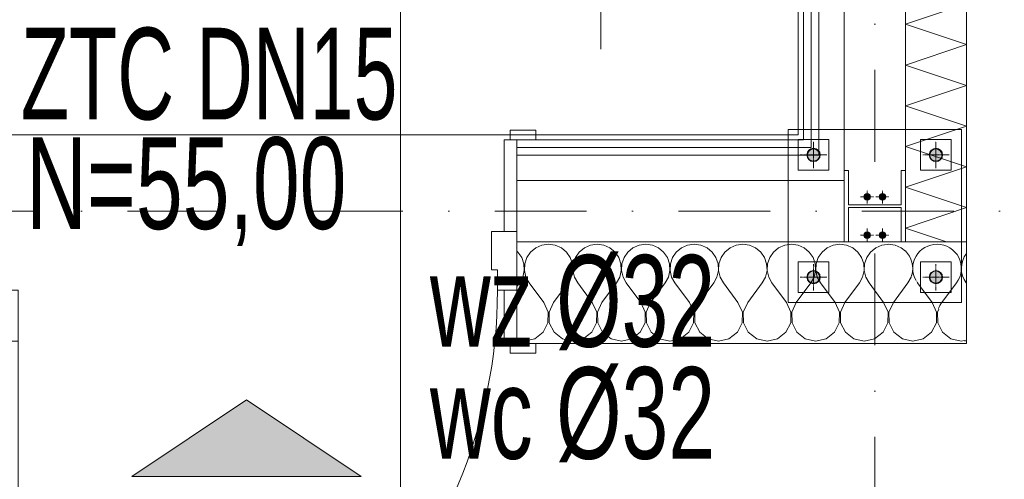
# Model space of a CAD drawing. Header units: centimetres. Extents: x -9388 to 91680, y -1419244 to 50347.
# Tile 113 of 183: x 46497 to 48428, y -711067 to -710164. Entities that reach past the tile are written whole.
import ezdxf
from ezdxf.enums import TextEntityAlignment as Align

# ---------------------------------------------------------------- set-up
doc = ezdxf.new("R2010")
doc.units = ezdxf.units.CM
doc.linetypes.add('CENTER', pattern=[2, 1.25, -0.25, 0.25, -0.25])
doc.linetypes.add('Kropki i Kreski', pattern=[360, 180, -90, 0, -90])
for name, color, linetype in [('! Strefy Powierzchnie', 7, 'Continuous'), ('Drzwi ArchiCAD', 7, 'Continuous'), ('Osie', 7, 'Continuous'), ('Ściany zewnętrzne', 7, 'Continuous')]:
    doc.layers.add(name, color=color, linetype=linetype)
for name, color, linetype, lineweight in [('! Strefy Powierzchnie _Nr_pióra__41', 7, 'Continuous', 15), ('! słupy stalowe_Nr_pióra__7', 7, 'Continuous', 13), ('Drzwi ArchiCAD_Nr_pióra__1', 7, 'Continuous', 13), ('Drzwi ArchiCAD_Nr_pióra__23', 7, 'Continuous', 15), ('Drzwi ArchiCAD_Nr_pióra__3', 7, 'Continuous', 13), ('Drzwi ArchiCAD_Nr_pióra__41', 7, 'Continuous', 15), ('IS_cienka', 4, 'Continuous', 15), ('Osie_Nr_pióra__1', 7, 'Continuous', 13), ('Osie_Nr_pióra__4', 7, 'Continuous', 13), ('Q_opisy_średnice_woda', 3, 'Continuous', 9), ('Q_podkład', 8, 'Continuous', 9), ('Q_strzałki', 3, 'Continuous', 13), ('Q_w_armatura', 71, 'Continuous', 13), ('Ściany zewnętrzne_Nr_pióra__1', 7, 'Continuous', 13), ('Ściany zewnętrzne_Nr_pióra__174', 7, 'Continuous', 5), ('Ściany zewnętrzne_Nr_pióra__41', 7, 'Continuous', 15)]:
    doc.layers.add(name, color=color, linetype=linetype, lineweight=lineweight)
doc.layers.add('! słupy stalowe_Nr_pióra__232', color=7, linetype='Continuous', lineweight=13, true_color=0x24a2ff)
doc.styles.add('Arial Narrow_____', font='ARIALN.TTF', dxfattribs={"width": 0.8})
doc.styles.add('GENERATED_STYLE_3', font='calibri.ttf')
doc.styles.add('Q_txt_1-100', font='ARIALN.TTF', dxfattribs={"width": 0.9})

# ---------------------------------------------------------------- blocks, each defined once
blk = doc.blocks.new('Standardowy znacznik siatki')
at = {"layer": 'Osie_Nr_pióra__4', "linetype": 'Kropki i Kreski'}
blk.add_line((1000, 0), (17990.8, 0), dxfattribs=at)
at = {"layer": 'Osie_Nr_pióra__1', "style": 'GENERATED_STYLE_3'}
for tag, p in [('AC_MarkerText_1_0', (-125, 4.9)), ('AC_MarkerText_1_1', (19115.8, 4.9))]:
    blk.add_attdef(tag, text='', height=100, rotation=360, dxfattribs=at).set_placement(p, align=Align.MIDDLE_CENTER)
blk = doc.blocks.new('Standardowy znacznik siatki_5')
at = {"layer": 'Osie_Nr_pióra__4', "linetype": 'Kropki i Kreski'}
blk.add_line((1000, 0), (12138.2, 0), dxfattribs=at)
at = {"layer": 'Osie_Nr_pióra__1', "style": 'GENERATED_STYLE_3'}
for tag, p in [('AC_MarkerText_1_0', (-125, 4.9)), ('AC_MarkerText_1_1', (13263.2, 4.9))]:
    blk.add_attdef(tag, text='', height=100, rotation=270, dxfattribs=at).set_placement(p, align=Align.MIDDLE_CENTER)
blk = doc.blocks.new('Symbol wejścia 19_3')
at = {"layer": '! Strefy Powierzchnie', "linetype": 'Continuous', "lineweight": 0, "true_color": 0xffffff}
blk.add_hatch(color=7, dxfattribs=at).paths.add_polyline_path([(0, 0), (450, 0), (225, 150)])
at = {"layer": '! Strefy Powierzchnie _Nr_pióra__41', "linetype": 'Continuous'}
for p, q in [((0, 0), (225, 150)), ((450, 0), (225, 150)), ((0, 0), (450, 0))]:
    blk.add_line(p, q, dxfattribs=at)
blk = doc.blocks.new('Drzwi 19_2')
at = {"layer": 'Drzwi ArchiCAD_Nr_pióra__1', "color": 8, "linetype": 'Continuous'}
for p, q in [((-528, -265), (-528, -215)), ((528, -265), (528, -215)), ((-528, -280), (-528, -265)), ((528, -280), (528, -265)), ((-528, -295), (-528, -280)), ((528, -295), (528, -280)), ((-528, -295), (-565, -295)), ((528, -295), (565, -295))]:
    blk.add_line(p, q, dxfattribs=at)
at = {"layer": 'Drzwi ArchiCAD_Nr_pióra__23', "color": 8, "linetype": 'Continuous'}
for p, q in [((-490, 0), (-528, 0)), ((-528, 0), (-528, -115)), ((-490, -40), (-490, 0)), ((528, 0), (490, 0)), ((490, 0), (490, -40)), ((528, -115), (528, 0)), ((-478, -40), (-490, -40)), ((-478, -115), (-478, -40)), ((490, -40), (478, -40)), ((478, -40), (478, -115)), ((-528, -115), (-478, -115)), ((478, -115), (528, -115))]:
    blk.add_line(p, q, dxfattribs=at)
at = {"layer": 'Drzwi ArchiCAD_Nr_pióra__3', "color": 8, "linetype": 'Continuous'}
for p, q in [((450, 880), (450, 980)), ((450, 980), (490, 980)), ((490, 980), (490, 880)), ((450, 880), (470, 880)), ((450, 100), (450, 880)), ((490, 880), (450, 880)), ((470, 880), (490, 880)), ((470, 100), (470, 880)), ((470, 880), (470, 100)), ((470, 880), (470, 100)), ((490, 880), (490, 100)), ((-515, 124), (-565, 124)), ((-565, 124), (-565, 105)), ((-515, 105), (-515, 124)), ((565, 124), (515, 124)), ((515, 124), (515, 105)), ((565, 105), (565, 124)), ((-565, 105), (-515, 105)), ((-503, 105), (-528, 105)), ((-528, 105), (-528, 0)), ((-503, 0), (-503, 105)), ((470, 100), (450, 100)), ((450, 0), (450, 100)), ((450, 100), (490, 100)), ((490, 100), (470, 100)), ((490, 100), (490, 0)), ((528, 105), (503, 105)), ((503, 105), (503, 0)), ((515, 105), (565, 105)), ((528, 0), (528, 105)), ((-528, 0), (-503, 0)), ((490, 0), (450, 0)), ((503, 0), (528, 0)), ((-503, -115), (-528, -115)), ((-528, -115), (-528, -295)), ((-503, -295), (-503, -115)), ((528, -115), (503, -115)), ((503, -115), (503, -295)), ((528, -295), (528, -115)), ((-515, -295), (-565, -295)), ((-565, -295), (-565, -314)), ((-528, -295), (-503, -295)), ((-515, -314), (-515, -295)), ((503, -295), (528, -295)), ((565, -295), (515, -295)), ((515, -295), (515, -314)), ((565, -314), (565, -295)), ((-565, -314), (-515, -314)), ((515, -314), (565, -314))]:
    blk.add_line(p, q, dxfattribs=at)
blk.add_arc((490, 0), 980, 90, 180, dxfattribs=at)
at = {"layer": 'Drzwi ArchiCAD_Nr_pióra__41', "color": 8, "linetype": 'Continuous'}
for p, q in [((-528, 105), (-565, 105)), ((-528, 0), (-528, 105)), ((528, 0), (528, 105)), ((528, 105), (565, 105)), ((-528, -95), (-528, 0)), ((528, -95), (528, 0)), ((-528, -115), (-528, -95)), ((528, -115), (528, -95)), ((-528, -215), (-528, -115)), ((528, -215), (528, -115))]:
    blk.add_line(p, q, dxfattribs=at)
blk = doc.blocks.new('*X1766')
at = {"layer": 'Ściany zewnętrzne_Nr_pióra__174', "linetype": 'Continuous'}
for p, q in [((46223.1, -713113.3), (46258.7, -713081.7)), ((46277.9, -713086.6), (46277.4, -713085.5))]:
    blk.add_line(p, q, dxfattribs=at)
for centre, start, end in [((46133.9, -713026.9), 332.0521, 34.4002), ((46227.2, -713046.1), 78.3916, 198.2223), ((46227.2, -713046.1), 311.5217, 78.3916), ((46320.5, -713065.2), 130.1539, 205.2615), ((46254.7, -713148.9), 131.5217, 148.3588), ((46254.7, -713148.9), 265.744, 270.7807)]:
    blk.add_arc(centre, 47.6, start, end, dxfattribs=at)
blk = doc.blocks.new('*X1767')
at = {"layer": 'Ściany zewnętrzne_Nr_pióra__174', "linetype": 'Continuous'}
for p, q in [((46143.5, -712980.2), (46140.6, -712980.1)), ((46155.9, -712984.6), (46143.5, -712980.2)), ((46166.6, -712992.2), (46155.9, -712984.6)), ((46173.1, -713000.4), (46166.6, -712992.2))]:
    blk.add_line(p, q, dxfattribs=at)
blk = doc.blocks.new('PAB.01_RZUT PRZYZIEMIA')
at = {"layer": '! słupy stalowe_Nr_pióra__7', "linetype": 'Continuous'}
for points in [[(48067, -710429.8, 1), (48041, -710429.8, 1)], [(48067, -710429.8, 1), (48041, -710429.8, 1)], [(48307, -710429.8, 1), (48281, -710429.8, 1)], [(48307, -710429.8, 1), (48281, -710429.8, 1)], [(48165.5, -710512.3, 1), (48152.5, -710512.3, 1)], [(48165.5, -710512.3, 1), (48152.5, -710512.3, 1)], [(48195.5, -710512.3, 1), (48182.5, -710512.3, 1)], [(48195.5, -710512.3, 1), (48182.5, -710512.3, 1)], [(48165.5, -710587.3, 1), (48152.5, -710587.3, 1)], [(48165.5, -710587.3, 1), (48152.5, -710587.3, 1)], [(48195.5, -710587.3, 1), (48182.5, -710587.3, 1)], [(48195.5, -710587.3, 1), (48182.5, -710587.3, 1)], [(48067, -710669.8, 1), (48041, -710669.8, 1)], [(48067, -710669.8, 1), (48041, -710669.8, 1)], [(48307, -710669.8, 1), (48281, -710669.8, 1)], [(48307, -710669.8, 1), (48281, -710669.8, 1)]]:
    blk.add_hatch(color=8, dxfattribs=at).paths.add_polyline_path(points)
at = {"layer": '! Strefy Powierzchnie', "color": 8, "linetype": 'Continuous', "lineweight": 0, "flags": 128}
blk.add_lwpolyline([(46124, -708777.6), (46124, -710390.3), (48024, -710390.3), (48024, -708777.6)], close=True, dxfattribs=at)
at = {"layer": '! słupy stalowe_Nr_pióra__232', "color": 8, "linetype": 'Continuous'}
for p, q in [((48174, -710346.6), (48174.1, -710346.6)), ((48174, -710346.6), (48174.1, -710346.6)), ((48344, -710379.8), (48004, -710379.8)), ((48004, -710379.8), (48004, -710719.8)), ((48344, -710379.8), (48344.1, -710379.8)), ((48344, -710379.8), (48344.1, -710379.8)), ((48344, -710719.8), (48344, -710379.8)), ((48084, -710399.8), (48024, -710399.8)), ((48024, -710399.8), (48024, -710459.8)), ((48054, -710403.8), (48054.1, -710403.8)), ((48084, -710459.8), (48084, -710399.8)), ((48324, -710399.8), (48264, -710399.8)), ((48264, -710399.8), (48264, -710459.8)), ((48294, -710403.8), (48294.1, -710403.8)), ((48324, -710459.8), (48324, -710399.8)), ((48042.9, -710425.2), (48042, -710429.8)), ((48042.9, -710425.4), (48042, -710430)), ((48045.5, -710421.3), (48042.9, -710425.2)), ((48045.5, -710421.5), (48042.9, -710425.4)), ((48049.4, -710418.7), (48045.5, -710421.3)), ((48049.4, -710418.9), (48045.5, -710421.5)), ((48054, -710417.8), (48049.4, -710418.7)), ((48054, -710418), (48049.4, -710418.9)), ((48058.6, -710418.7), (48054, -710417.8)), ((48058.6, -710418.9), (48054, -710418)), ((48062.5, -710421.3), (48058.6, -710418.7)), ((48062.5, -710421.5), (48058.6, -710418.9)), ((48065.1, -710425.2), (48062.5, -710421.3)), ((48065.1, -710425.4), (48062.5, -710421.5)), ((48066, -710429.8), (48065.1, -710425.2)), ((48066, -710430), (48065.1, -710425.4)), ((48282.9, -710425.2), (48282, -710429.8)), ((48282.9, -710425.4), (48282, -710430)), ((48285.5, -710421.3), (48282.9, -710425.2)), ((48285.5, -710421.5), (48282.9, -710425.4)), ((48289.4, -710418.7), (48285.5, -710421.3)), ((48289.4, -710418.9), (48285.5, -710421.5)), ((48294, -710417.8), (48289.4, -710418.7)), ((48294, -710418), (48289.4, -710418.9)), ((48298.6, -710418.7), (48294, -710417.8)), ((48298.6, -710418.9), (48294, -710418)), ((48302.5, -710421.3), (48298.6, -710418.7)), ((48302.5, -710421.5), (48298.6, -710418.9)), ((48305.1, -710425.2), (48302.5, -710421.3)), ((48305.1, -710425.4), (48302.5, -710421.5)), ((48306, -710429.8), (48305.1, -710425.2)), ((48306, -710430), (48305.1, -710425.4)), ((48028, -710430.3), (48028.1, -710430.3)), ((48032.5, -710429.8), (48032.6, -710429.8)), ((48042, -710429.8), (48042, -710434.8)), ((48042, -710430), (48042.9, -710434.6)), ((48042.9, -710434.6), (48045.5, -710438.5)), ((48045.5, -710438.5), (48049.4, -710441.1)), ((48049.4, -710441.1), (48054, -710442)), ((48054, -710429.8), (48054.1, -710429.8)), ((48054, -710442), (48058.6, -710441.1)), ((48058.6, -710441.1), (48062.5, -710438.5)), ((48062.5, -710438.5), (48065.1, -710434.6)), ((48065.1, -710434.6), (48066, -710430)), ((48066, -710434.8), (48066, -710429.8)), ((48282, -710429.8), (48282, -710434.8)), ((48282, -710430), (48282.9, -710434.6)), ((48282.9, -710434.6), (48285.5, -710438.5)), ((48285.5, -710438.5), (48289.4, -710441.1)), ((48289.4, -710441.1), (48294, -710442)), ((48294, -710429.8), (48294.1, -710429.8)), ((48294, -710442), (48298.6, -710441.1)), ((48298.6, -710441.1), (48302.5, -710438.5)), ((48302.5, -710438.5), (48305.1, -710434.6)), ((48305.1, -710434.6), (48306, -710430)), ((48306, -710434.8), (48306, -710429.8)), ((48024, -710459.8), (48084, -710459.8)), ((48264, -710459.8), (48324, -710459.8)), ((47970, -710540.3), (47970, -710540.3)), ((47970, -710540.3), (47970, -710540.3)), ((48084, -710639.8), (48024, -710639.8)), ((48024, -710639.8), (48024, -710699.8)), ((48054, -710657.5), (48049.4, -710658.5)), ((48058.6, -710658.5), (48054, -710657.5)), ((48084, -710699.8), (48084, -710639.8)), ((48324, -710639.8), (48264, -710639.8)), ((48264, -710639.8), (48264, -710699.8)), ((48294, -710657.5), (48289.4, -710658.5)), ((48298.6, -710658.5), (48294, -710657.5)), ((48324, -710699.8), (48324, -710639.8)), ((48028, -710669.8), (48028.1, -710669.8)), ((48028, -710669.8), (48028.1, -710669.8)), ((48042, -710664.8), (48042, -710669.8)), ((48042.9, -710665), (48042, -710669.5)), ((48042, -710669.5), (48042.9, -710674.1)), ((48042.9, -710674.1), (48042, -710669.5)), ((48042, -710669.8), (48042.9, -710674.4)), ((48045.5, -710661.1), (48042.9, -710665)), ((48042.9, -710674.1), (48045.5, -710678)), ((48042.9, -710674.4), (48045.5, -710678.3)), ((48049.4, -710658.5), (48045.5, -710661.1)), ((48062.5, -710661.1), (48058.6, -710658.5)), ((48065.1, -710665), (48062.5, -710661.1)), ((48062.5, -710678), (48065.1, -710674.1)), ((48062.5, -710678.3), (48065.1, -710674.4)), ((48066, -710669.5), (48065.1, -710665)), ((48065.1, -710674.1), (48066, -710669.5)), ((48065.1, -710674.4), (48066, -710669.8)), ((48066, -710669.8), (48066, -710664.8)), ((48282, -710664.8), (48282, -710669.8)), ((48282.9, -710665), (48282, -710669.5)), ((48282, -710669.5), (48282.9, -710674.1)), ((48282.9, -710674.1), (48282, -710669.5)), ((48282, -710669.8), (48282.9, -710674.4)), ((48285.5, -710661.1), (48282.9, -710665)), ((48282.9, -710674.1), (48285.5, -710678)), ((48285.5, -710678), (48282.9, -710674.1)), ((48282.9, -710674.4), (48285.5, -710678.3)), ((48289.4, -710658.5), (48285.5, -710661.1)), ((48302.5, -710661.1), (48298.6, -710658.5)), ((48305.1, -710665), (48302.5, -710661.1)), ((48302.5, -710678), (48305.1, -710674.1)), ((48302.5, -710678.3), (48305.1, -710674.4)), ((48306, -710669.5), (48305.1, -710665)), ((48305.1, -710674.1), (48306, -710669.5)), ((48305.1, -710674.4), (48306, -710669.8)), ((48306, -710669.8), (48306, -710664.8)), ((48045.5, -710678), (48049.4, -710680.6)), ((48045.5, -710678.3), (48049.4, -710680.9)), ((48049.4, -710680.6), (48054, -710681.5)), ((48049.4, -710680.9), (48054, -710681.8)), ((48054, -710681.5), (48058.6, -710680.6)), ((48054, -710681.8), (48058.6, -710680.9)), ((48058.6, -710680.6), (48062.5, -710678)), ((48058.6, -710680.9), (48062.5, -710678.3)), ((48285.5, -710678), (48289.4, -710680.6)), ((48285.5, -710678.3), (48289.4, -710680.9)), ((48289.4, -710680.6), (48294, -710681.5)), ((48289.4, -710680.9), (48294, -710681.8)), ((48294, -710681.5), (48298.6, -710680.6)), ((48294, -710681.8), (48298.6, -710680.9)), ((48298.6, -710680.6), (48302.5, -710678)), ((48298.6, -710680.9), (48302.5, -710678.3)), ((48024, -710699.8), (48084, -710699.8)), ((48264, -710699.8), (48324, -710699.8)), ((48004, -710719.8), (48004.1, -710719.8)), ((48004, -710719.8), (48004.1, -710719.8)), ((48004, -710719.8), (48344, -710719.8)), ((48174, -710719.8), (48174.1, -710719.8)), ((48344, -710719.8), (48344.1, -710719.8)), ((48344, -710719.8), (48344.1, -710719.8)), ((48344, -710719.8), (48344.1, -710719.8)), ((48344, -710719.8), (48344.1, -710719.8))]:
    blk.add_line(p, q, dxfattribs=at)
at = {"layer": '! słupy stalowe_Nr_pióra__232', "color": 8, "linetype": 'CENTER'}
for p, q in [((48054, -710455.8), (48054, -710403.8)), ((48294, -710455.8), (48294, -710403.8)), ((48028, -710429.8), (48080, -710429.8)), ((48268, -710429.8), (48320, -710429.8)), ((48159, -710525.3), (48159, -710499.3)), ((48189, -710525.3), (48189, -710499.3)), ((48146, -710512.3), (48172, -710512.3)), ((48176, -710512.3), (48202, -710512.3)), ((48159, -710600.3), (48159, -710574.3)), ((48189, -710600.3), (48189, -710574.3)), ((48146, -710587.3), (48172, -710587.3)), ((48176, -710587.3), (48202, -710587.3)), ((48054, -710695.8), (48054, -710643.8)), ((48294, -710695.8), (48294, -710643.8)), ((48028, -710669.8), (48080, -710669.8)), ((48268, -710669.8), (48320, -710669.8))]:
    blk.add_line(p, q, dxfattribs=at)
at = {"layer": '! słupy stalowe_Nr_pióra__232', "color": 8, "linetype": 'Continuous', "flags": 128}
blk.add_lwpolyline([(48234, -710460.3), (48234, -710600.3), (48225.5, -710600.3), (48225.5, -710533), (48122.5, -710533), (48122.5, -710600.3), (48114, -710600.3), (48114, -710460.3), (48122.5, -710460.3), (48122.5, -710527.5), (48225.5, -710527.5), (48225.5, -710460.3)], close=True, dxfattribs=at)
at = {"layer": '! słupy stalowe_Nr_pióra__232', "color": 8, "linetype": 'Continuous'}
for centre, radius in [((48054, -710429.8), 13), ((48294, -710429.8), 13), ((48159, -710512.3), 6.5), ((48189, -710512.3), 6.5), ((48159, -710587.3), 6.5), ((48189, -710587.3), 6.5), ((48054, -710669.8), 13), ((48294, -710669.8), 13)]:
    blk.add_circle(centre, radius, dxfattribs=at)
at = {"layer": 'Ściany zewnętrzne_Nr_pióra__1', "color": 8, "linetype": 'Continuous'}
for p, q in [((47472, -710400.3), (47509, -710400.3)), ((47472, -710400.3), (47472, -710415.3)), ((47472, -710400.3), (47472, -710415.3)), ((47472, -710415.3), (47472, -710430.3)), ((47472, -710415.3), (47472, -710430.3)), ((47472, -710430.3), (47472, -710480.3)), ((47472, -710430.3), (47472, -710480.3))]:
    blk.add_line(p, q, dxfattribs=at)
at = {"layer": 'Ściany zewnętrzne_Nr_pióra__1', "color": 8, "linetype": 'Continuous', "flags": 128}
for points in [[(48034, -708767.6), (48034, -710400.3)], [(48034, -710400.3), (47472, -710400.3)]]:
    blk.add_lwpolyline(points, dxfattribs=at)
at = {"layer": 'Ściany zewnętrzne_Nr_pióra__174', "color": 8, "linetype": 'Continuous'}
for p, q in [((48354, -710133.3), (48234, -710173.3)), ((48234, -710173.3), (48354, -710213.3)), ((48354, -710213.3), (48234, -710253.3)), ((48234, -710253.3), (48354, -710293.3)), ((48354, -710293.3), (48234, -710333.3)), ((48234, -710333.3), (48354, -710373.3)), ((48354, -710373.3), (48234, -710413.3)), ((48234, -710413.3), (48354, -710453.3)), ((48354, -710453.3), (48234, -710493.3)), ((48234, -710493.3), (48354, -710533.3)), ((48354, -710533.3), (48234, -710573.3)), ((48234, -710573.3), (48314.8, -710600.3)), ((47474.2, -710620.5), (47472, -710618.7)), ((47509.2, -710612.2), (47499.1, -710620.5)), ((47521.3, -710606.9), (47509.2, -710612.2)), ((47534.3, -710605), (47521.3, -710606.9)), ((47547.3, -710606.9), (47534.3, -710605)), ((47559.3, -710612.2), (47547.3, -710606.9)), ((47569.4, -710620.5), (47559.3, -710612.2)), ((47604.5, -710612.2), (47594.4, -710620.5)), ((47616.5, -710606.9), (47604.5, -710612.2)), ((47629.5, -710605), (47616.5, -710606.9)), ((47642.5, -710606.9), (47629.5, -710605)), ((47654.6, -710612.2), (47642.5, -710606.9)), ((47664.7, -710620.5), (47654.6, -710612.2)), ((47699.7, -710612.2), (47689.6, -710620.5)), ((47711.7, -710606.9), (47699.7, -710612.2)), ((47724.8, -710605), (47711.7, -710606.9)), ((47737.8, -710606.9), (47724.8, -710605)), ((47749.8, -710612.2), (47737.8, -710606.9)), ((47759.9, -710620.5), (47749.8, -710612.2)), ((47795, -710612.2), (47784.8, -710620.5)), ((47807, -710606.9), (47795, -710612.2)), ((47820, -710605), (47807, -710606.9)), ((47833, -710606.9), (47820, -710605)), ((47845, -710612.2), (47833, -710606.9)), ((47855.1, -710620.5), (47845, -710612.2)), ((47890.2, -710612.2), (47880.1, -710620.5)), ((47902.2, -710606.9), (47890.2, -710612.2)), ((47915.2, -710605), (47902.2, -710606.9)), ((47928.2, -710606.9), (47915.2, -710605)), ((47940.3, -710612.2), (47928.2, -710606.9)), ((47950.4, -710620.5), (47940.3, -710612.2)), ((47985.4, -710612.2), (47975.3, -710620.5)), ((47997.5, -710606.9), (47985.4, -710612.2)), ((48010.5, -710605), (47997.5, -710606.9)), ((48023.5, -710606.9), (48010.5, -710605)), ((48035.5, -710612.2), (48023.5, -710606.9)), ((48045.6, -710620.5), (48035.5, -710612.2)), ((48080.7, -710612.2), (48070.6, -710620.5)), ((48092.7, -710606.9), (48080.7, -710612.2)), ((48105.7, -710605), (48092.7, -710606.9)), ((48118.7, -710606.9), (48105.7, -710605)), ((48130.7, -710612.2), (48118.7, -710606.9)), ((48140.9, -710620.5), (48130.7, -710612.2)), ((48175.9, -710612.2), (48165.8, -710620.5)), ((48187.9, -710606.9), (48175.9, -710612.2)), ((48198.1, -710605.4), (48187.9, -710606.9)), ((47481.6, -710631.4), (47474.2, -710620.5)), ((47485.8, -710643.8), (47481.6, -710631.4)), ((47491.7, -710631.4), (47487.5, -710643.8)), ((47499.1, -710620.5), (47491.7, -710631.4)), ((47576.9, -710631.4), (47569.4, -710620.5)), ((47581.1, -710643.8), (47576.9, -710631.4)), ((47586.9, -710631.4), (47582.7, -710643.8)), ((47594.4, -710620.5), (47586.9, -710631.4)), ((47672.1, -710631.4), (47664.7, -710620.5)), ((47676.3, -710643.8), (47672.1, -710631.4)), ((47682.2, -710631.4), (47678, -710643.8)), ((47689.6, -710620.5), (47682.2, -710631.4)), ((47767.4, -710631.4), (47759.9, -710620.5)), ((47771.5, -710643.8), (47767.4, -710631.4)), ((47777.4, -710631.4), (47773.2, -710643.8)), ((47784.8, -710620.5), (47777.4, -710631.4)), ((47862.6, -710631.4), (47855.1, -710620.5)), ((47866.8, -710643.8), (47862.6, -710631.4)), ((47872.6, -710631.4), (47868.4, -710643.8)), ((47880.1, -710620.5), (47872.6, -710631.4)), ((47957.8, -710631.4), (47950.4, -710620.5)), ((47962, -710643.8), (47957.8, -710631.4)), ((47967.9, -710631.4), (47963.7, -710643.8)), ((47975.3, -710620.5), (47967.9, -710631.4)), ((48053.1, -710631.4), (48045.6, -710620.5)), ((48057.3, -710643.8), (48053.1, -710631.4)), ((48063.1, -710631.4), (48058.9, -710643.8)), ((48070.6, -710620.5), (48063.1, -710631.4)), ((48148.3, -710631.4), (48140.9, -710620.5)), ((48152.5, -710643.8), (48148.3, -710631.4)), ((48158.4, -710631.4), (48154.2, -710643.8)), ((48165.8, -710620.5), (48158.4, -710631.4)), ((47483.5, -710669.7), (47486.5, -710656.9)), ((47486.5, -710656.9), (47485.8, -710643.8)), ((47487.5, -710643.8), (47486.9, -710656.9)), ((47486.9, -710656.9), (47489.8, -710669.7)), ((47578.7, -710669.7), (47581.7, -710656.9)), ((47581.7, -710656.9), (47581.1, -710643.8)), ((47582.7, -710643.8), (47582.1, -710656.9)), ((47582.1, -710656.9), (47585.1, -710669.7)), ((47674, -710669.7), (47676.9, -710656.9)), ((47676.9, -710656.9), (47676.3, -710643.8)), ((47678, -710643.8), (47677.3, -710656.9)), ((47677.3, -710656.9), (47680.3, -710669.7)), ((47769.2, -710669.7), (47772.2, -710656.9)), ((47772.2, -710656.9), (47771.5, -710643.8)), ((47773.2, -710643.8), (47772.6, -710656.9)), ((47772.6, -710656.9), (47775.5, -710669.7)), ((47864.4, -710669.7), (47867.4, -710656.9)), ((47867.4, -710656.9), (47866.8, -710643.8)), ((47868.4, -710643.8), (47867.8, -710656.9)), ((47867.8, -710656.9), (47870.8, -710669.7)), ((47959.7, -710669.7), (47962.7, -710656.9)), ((47962.7, -710656.9), (47962, -710643.8)), ((47963.7, -710643.8), (47963, -710656.9)), ((47963, -710656.9), (47966, -710669.7)), ((48054.9, -710669.7), (48057.9, -710656.9)), ((48057.9, -710656.9), (48057.3, -710643.8)), ((48058.9, -710643.8), (48058.3, -710656.9)), ((48058.3, -710656.9), (48061.3, -710669.7)), ((48150.2, -710669.7), (48153.1, -710656.9)), ((48153.1, -710656.9), (48152.5, -710643.8)), ((48154.2, -710643.8), (48153.5, -710656.9)), ((48153.5, -710656.9), (48156.5, -710669.7)), ((47477.1, -710681.2), (47483.5, -710669.7)), ((47489.8, -710669.7), (47496.2, -710681.2)), ((47572.4, -710681.2), (47578.7, -710669.7)), ((47585.1, -710669.7), (47591.4, -710681.2)), ((47667.6, -710681.2), (47674, -710669.7)), ((47680.3, -710669.7), (47686.7, -710681.2)), ((47762.9, -710681.2), (47769.2, -710669.7)), ((47775.5, -710669.7), (47781.9, -710681.2)), ((47858.1, -710681.2), (47864.4, -710669.7)), ((47870.8, -710669.7), (47877.1, -710681.2)), ((47953.3, -710681.2), (47959.7, -710669.7)), ((47966, -710669.7), (47972.4, -710681.2)), ((48048.6, -710681.2), (48054.9, -710669.7)), ((48061.3, -710669.7), (48067.6, -710681.2)), ((48143.8, -710681.2), (48150.2, -710669.7)), ((48156.5, -710669.7), (48162.9, -710681.2)), ((48239, -710681.2), (48245.4, -710669.7)), ((48245.4, -710669.7), (48246.3, -710665.7)), ((47472, -710688.1), (47477.1, -710681.2)), ((47524.8, -710719.3), (47496.2, -710681.2)), ((47543.8, -710719.3), (47572.4, -710681.2)), ((47620, -710719.3), (47591.4, -710681.2)), ((47639, -710719.3), (47667.6, -710681.2)), ((47715.2, -710719.3), (47686.7, -710681.2)), ((47734.3, -710719.3), (47762.9, -710681.2)), ((47810.5, -710719.3), (47781.9, -710681.2)), ((47829.5, -710719.3), (47858.1, -710681.2)), ((47905.7, -710719.3), (47877.1, -710681.2)), ((47924.8, -710719.3), (47953.3, -710681.2)), ((48000.9, -710719.3), (47972.4, -710681.2)), ((48020, -710719.3), (48048.6, -710681.2)), ((48096.2, -710719.3), (48067.6, -710681.2)), ((48115.2, -710719.3), (48143.8, -710681.2)), ((48191.4, -710719.3), (48162.9, -710681.2)), ((48210.5, -710719.3), (48239, -710681.2)), ((48256.5, -710678.4), (48258.1, -710681.2)), ((48286.7, -710719.3), (48258.1, -710681.2)), ((47533.3, -710738.4), (47524.8, -710719.3)), ((47543.8, -710719.3), (47535.2, -710738.4)), ((47628.6, -710738.4), (47620, -710719.3)), ((47639, -710719.3), (47630.5, -710738.4)), ((47723.8, -710738.4), (47715.2, -710719.3)), ((47734.3, -710719.3), (47725.7, -710738.4)), ((47819, -710738.4), (47810.5, -710719.3)), ((47829.5, -710719.3), (47821, -710738.4)), ((47914.3, -710738.4), (47905.7, -710719.3)), ((47924.8, -710719.3), (47916.2, -710738.4)), ((48009.5, -710738.4), (48000.9, -710719.3)), ((48020, -710719.3), (48011.4, -710738.4)), ((48104.8, -710738.4), (48096.2, -710719.3)), ((48115.2, -710719.3), (48106.7, -710738.4)), ((48200, -710738.4), (48191.4, -710719.3)), ((48210.5, -710719.3), (48201.9, -710738.4)), ((48295.2, -710738.4), (48286.7, -710719.3)), ((48299.8, -710732.5), (48297.1, -710738.4)), ((47532.9, -710759.3), (47533.3, -710738.4)), ((47535.2, -710738.4), (47535.7, -710759.3)), ((47628.1, -710759.3), (47628.6, -710738.4)), ((47630.5, -710738.4), (47630.9, -710759.3)), ((47723.4, -710759.3), (47723.8, -710738.4)), ((47725.7, -710738.4), (47726.1, -710759.3)), ((47818.6, -710759.3), (47819, -710738.4)), ((47821, -710738.4), (47821.4, -710759.3)), ((47913.8, -710759.3), (47914.3, -710738.4)), ((47916.2, -710738.4), (47916.6, -710759.3)), ((48009.1, -710759.3), (48009.5, -710738.4)), ((48011.4, -710738.4), (48011.9, -710759.3)), ((48104.3, -710759.3), (48104.8, -710738.4)), ((48106.7, -710738.4), (48107.1, -710759.3)), ((48199.6, -710759.3), (48200, -710738.4)), ((48201.9, -710738.4), (48202.3, -710759.3)), ((48294.8, -710759.3), (48295.2, -710738.4)), ((48297.1, -710738.4), (48297.6, -710759.3)), ((47523.5, -710778), (47532.9, -710759.3)), ((47535.7, -710759.3), (47545, -710778)), ((47618.8, -710778), (47628.1, -710759.3)), ((47630.9, -710759.3), (47640.3, -710778)), ((47714, -710778), (47723.4, -710759.3)), ((47726.1, -710759.3), (47735.5, -710778)), ((47809.3, -710778), (47818.6, -710759.3)), ((47821.4, -710759.3), (47830.7, -710778)), ((47904.5, -710778), (47913.8, -710759.3)), ((47916.6, -710759.3), (47926, -710778)), ((47999.7, -710778), (48009.1, -710759.3)), ((48011.9, -710759.3), (48021.2, -710778)), ((48095, -710778), (48104.3, -710759.3)), ((48107.1, -710759.3), (48116.5, -710778)), ((48190.2, -710778), (48199.6, -710759.3)), ((48202.3, -710759.3), (48211.7, -710778)), ((48285.4, -710778), (48294.8, -710759.3)), ((48297.6, -710759.3), (48306.9, -710778)), ((47472, -710792.2), (47486.7, -710795.5)), ((47486.7, -710795.5), (47507.1, -710790.9)), ((47507.1, -710790.9), (47523.5, -710778)), ((47545, -710778), (47561.5, -710790.9)), ((47561.5, -710790.9), (47581.9, -710795.5)), ((47581.9, -710795.5), (47602.3, -710790.9)), ((47602.3, -710790.9), (47618.8, -710778)), ((47640.3, -710778), (47656.7, -710790.9)), ((47656.7, -710790.9), (47677.1, -710795.5)), ((47677.1, -710795.5), (47697.5, -710790.9)), ((47697.5, -710790.9), (47714, -710778)), ((47735.5, -710778), (47752, -710790.9)), ((47752, -710790.9), (47772.4, -710795.5)), ((47772.4, -710795.5), (47792.8, -710790.9)), ((47792.8, -710790.9), (47809.3, -710778)), ((47830.7, -710778), (47847.2, -710790.9)), ((47847.2, -710790.9), (47867.6, -710795.5)), ((47867.6, -710795.5), (47888, -710790.9)), ((47888, -710790.9), (47904.5, -710778)), ((47926, -710778), (47942.4, -710790.9)), ((47942.4, -710790.9), (47962.9, -710795.5)), ((47962.9, -710795.5), (47983.3, -710790.9)), ((47983.3, -710790.9), (47999.7, -710778)), ((48021.2, -710778), (48037.7, -710790.9)), ((48037.7, -710790.9), (48058.1, -710795.5)), ((48058.1, -710795.5), (48078.5, -710790.9)), ((48078.5, -710790.9), (48095, -710778)), ((48116.5, -710778), (48132.9, -710790.9)), ((48132.9, -710790.9), (48153.3, -710795.5)), ((48153.3, -710795.5), (48173.7, -710790.9)), ((48173.7, -710790.9), (48190.2, -710778)), ((48211.7, -710778), (48228.2, -710790.9)), ((48228.2, -710790.9), (48248.6, -710795.5)), ((48248.6, -710795.5), (48269, -710790.9)), ((48269, -710790.9), (48285.4, -710778)), ((48306.9, -710778), (48323.4, -710790.9)), ((48323.4, -710790.9), (48343.8, -710795.5)), ((48343.8, -710795.5), (48349.2, -710794.3))]:
    blk.add_line(p, q, dxfattribs=at)
at = {"layer": 'Ściany zewnętrzne_Nr_pióra__41', "color": 8, "linetype": 'Continuous'}
for p, q in [((48049, -708757.6), (48049, -710415.3)), ((48064, -708747.6), (48064, -710430.3)), ((48114, -708747.6), (48114, -710460)), ((48234, -710480.3), (48234, -708747.6)), ((48046, -710415.3), (47472, -710415.3)), ((48049, -710415.3), (48046, -710415.3)), ((48058, -710430.3), (47472, -710430.3)), ((48064, -710430.3), (48058, -710430.3)), ((48098, -710480.3), (47472, -710480.3)), ((47472, -710480.3), (47472, -710580.3)), ((47472, -710480.3), (47472, -710580.3)), ((48113.6, -710480.3), (48098, -710480.3)), ((48234, -710600.3), (48234, -710480.3)), ((47472, -710580.3), (47472, -710600.3)), ((47472, -710600.3), (48114, -710600.3)), ((47472, -710600.3), (47472, -710695.3)), ((48114, -710600.3), (48194, -710600.3)), ((48234, -710600.3), (48194, -710600.3)), ((48234, -710600.3), (48354, -710600.3)), ((47472, -710695.3), (47472, -710800.3)), ((47472, -710800.3), (47509, -710800.3))]:
    blk.add_line(p, q, dxfattribs=at)
at = {"layer": 'Ściany zewnętrzne_Nr_pióra__41', "color": 8, "linetype": 'Continuous', "flags": 128}
for points in [[(48354, -710600.3), (48354, -705856.3)], [(48354, -710800.3), (48354, -710600.3)], [(47472, -710800.3), (48354, -710800.3)]]:
    blk.add_lwpolyline(points, dxfattribs=at)
at = {"layer": '! Strefy Powierzchnie', "color": 8, "linetype": 'Continuous', "lineweight": 5, "zscale": 1000, "rotation": 359.9999971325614}
blk.add_blockref('Symbol wejścia 19_3', (46717, -711060.9), dxfattribs=at)
at = {"layer": 'Drzwi ArchiCAD', "color": 8, "linetype": 'Continuous', "zscale": 1000, "rotation": 179.999997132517}
blk.add_blockref('Drzwi 19_2', (46944, -710695.3), dxfattribs=at)
at = {"layer": 'Osie', "color": 8, "linetype": 'Continuous', "zscale": 1000}
for name, p, rotation in [('Standardowy znacznik siatki_5', (48174, -712523.4), 89.99999713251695), ('Standardowy znacznik siatki', (30584.3, -710540.3), 359.999997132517)]:
    blk.add_blockref(name, p, dxfattribs=dict(at, rotation=rotation))
at = {"layer": 'Ściany zewnętrzne', "color": 8, "rotation": 11.60840108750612}
for name in ['*X1767', '*X1766']:
    blk.add_blockref(name, (-140465.7, -21493.3), dxfattribs=at)
blk = doc.blocks.new('*U457')
at = {"layer": 'Q_strzałki'}
for p, q in [((0.001006, 0.002669), (0.003962, 0.004863)), ((0.002566, 0.001456), (0.003962, 0.004863)), ((-0.001585, -0.000942), (0.001744, 0.002665)), ((0.001006, 0.002669), (0.002252, 0.002663)), ((0.002566, 0.001456), (0.002252, 0.002663)), ((-0.000293, -0.001945), (0.00238, 0.002171)), ((-0.001585, -0.000942), (-0.000473, -0.000843)), ((-0.000293, -0.001945), (-0.000473, -0.000843))]:
    blk.add_line(p, q, dxfattribs=at)

msp = doc.modelspace()

# ---------------------------------------------------------------- block references
at = {"layer": 'Q_podkład'}
msp.add_blockref('PAB.01_RZUT PRZYZIEMIA', (0, 0), dxfattribs=at)

# ---------------------------------------------------------------- next in the draw order: linework, layer by layer
at = {"layer": 'IS_cienka'}
msp.add_line((47637, -710222.3), (47637, -709418.3), dxfattribs=at)
at = {"layer": 'Q_opisy_średnice_woda'}
msp.add_line((47244.1, -709860.3), (47244.1, -711298), dxfattribs=at)

# ---------------------------------------------------------------- next in the draw order: block references
at = {"layer": 'Q_strzałki', "ltscale": 0.1, "extrusion": (0.000297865, 0.00012814, 1), "xscale": -51988.60958037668, "yscale": 51988.60958037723, "zscale": 50000.00000000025, "rotation": 337.7295327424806}
msp.add_blockref('*U457', (46366.2, -710736.3, -77.2), dxfattribs=at)

# ---------------------------------------------------------------- next in the draw order: texts
at = {"layer": 'Q_opisy_średnice_woda', "style": 'Arial Narrow_____', "width": 0.8}
for s, p in [('wz Ø32', (47581.2, -710716.4)), ('wc Ø32', (47581.2, -710936.4))]:
    msp.add_text(s, height=180, dxfattribs=at).set_placement(p, align=Align.MIDDLE_CENTER)
at = {"layer": 'Q_w_armatura', "style": 'Q_txt_1-100'}
for s, width, p in [('ZTC DN15', 0.75, (46868.6, -710270.2)), ('N=55,00', 0.8, (46823.7, -710485.2))]:
    msp.add_text(s, height=180, dxfattribs=dict(at, width=width)).set_placement(p, align=Align.MIDDLE_CENTER)

doc.saveas('drawing.dxf')
